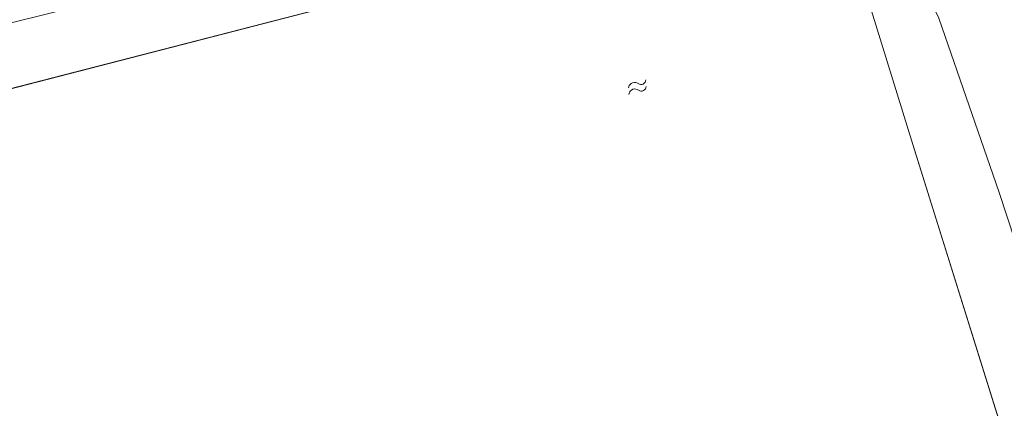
# Model space of a CAD drawing. Header units: metres. Extents: x 264570 to 266133, y 576109 to 577454.
# Tile 61 of 128: x 265560 to 265599, y 576723 to 576738. Entities that reach past the tile are written whole.
import ezdxf

# ---------------------------------------------------------------- set-up
doc = ezdxf.new("R2010")
doc.units = ezdxf.units.M
doc.layers.add('B-WE-OG-TOPOGRAFIE-G', color=252, linetype='Continuous', lineweight=15)
doc.layers.add('B-WE-OG-TOPOGRAFIE-S', color=252, linetype='Continuous', lineweight=18)

# ---------------------------------------------------------------- blocks, each defined once
blk = doc.blocks.new('SOG-TOPOGRAFIE_WATER-SO')
at = {"flags": 128}
for points in [[(-2.514054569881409, 0.5568924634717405), (-2.426488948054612, 0.6951578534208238, -0.5388311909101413), (-0.4182167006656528, 0.730876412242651, 0.6051675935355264), (1.257070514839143, 0.9290568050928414, -4.03570463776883)], [(-2.881594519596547, -0.7116924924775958), (-2.794028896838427, -0.5734271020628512, -0.5388311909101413), (-0.7857566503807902, -0.537708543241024, 0.6051675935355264), (0.8895305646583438, -0.3395281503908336, -4.03570463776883)]]:
    blk.add_lwpolyline(points, format="xyb", dxfattribs=at)

msp = doc.modelspace()

# ---------------------------------------------------------------- linework, layer by layer
at = {"layer": 'B-WE-OG-TOPOGRAFIE-G'}
for points in [[(265146.2939801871, 576984.1138139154), (265054.5265921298, 576952.2854468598), (265076.6657010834, 576887.8328293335), (265077.7702370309, 576884.617242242), (265164.7474563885, 576631.4042757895), (265212.8503312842, 576643.9691349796), (265260.9839976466, 576656.4443523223), (265260.772, 576657.063), (265284.398, 576664.646), (265285.162, 576664.816), (265285.638, 576664.419), (265328.595, 576675.718), (265332.455, 576676.733), (265342.03, 576679.251), (265422.617, 576700.306), (265485.568, 576716.533), (265587.981, 576742.976), (265589.623, 576742.562), (265592.107, 576740.013), (265593.761, 576738.712), (265595.408, 576733.376), (265604.83, 576703.223)], [(265422.247, 576704.446), (265586.44, 576747.167), (265589.135, 576745.602), (265589.135, 576745.602), (265545.157, 576734.691), (265545.157, 576734.691), (265485.211, 576718.533), (265480.018, 576716.884)], [(265341.419, 576681.787), (265422.603, 576702.827), (265426.004, 576703.367), (265429.162, 576704.16), (265432.669, 576705.448), (265436.985, 576706.705), (265444.429, 576708.086), (265450.715, 576709.074), (265454.19, 576709.94), (265461.665, 576711.849), (265465.349, 576713.067), (265470.435, 576714.821), (265473.873, 576715.897), (265480.018, 576716.884), (265485.211, 576718.533), (265545.157, 576734.691), (265589.135, 576745.602), (265590.304, 576745.677), (265593.886, 576743.552), (265596.448, 576738.415), (265598.846, 576731.469), (265601.39, 576723.752)], [(265604.83, 576703.223), (265595.408, 576733.376), (265593.761, 576738.712), (265592.107, 576740.013), (265589.623, 576742.562), (265587.981, 576742.976), (265485.568, 576716.533), (265422.617, 576700.306), (265342.03, 576679.251)]]:
    msp.add_lwpolyline(points, dxfattribs=at)
msp.add_lwpolyline([(265601.39, 576723.752), (265598.846, 576731.469), (265596.448, 576738.415), (265593.886, 576743.552), (265590.304, 576745.677), (265595.697, 576746.692), (265595.697, 576746.692, -0.1308682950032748), (265598.868, 576742.451), (265598.868, 576742.451), (265600.267, 576738.422)], format="xyb", dxfattribs=at)

# ---------------------------------------------------------------- block references
at = {"layer": 'B-WE-OG-TOPOGRAFIE-S', "xscale": 0.2, "yscale": 0.2, "zscale": 0.2, "rotation": 18.93095393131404}
msp.add_blockref('SOG-TOPOGRAFIE_WATER-SO', (265584.5864929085, 576735.7013530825), dxfattribs=at)

doc.saveas('drawing.dxf')
